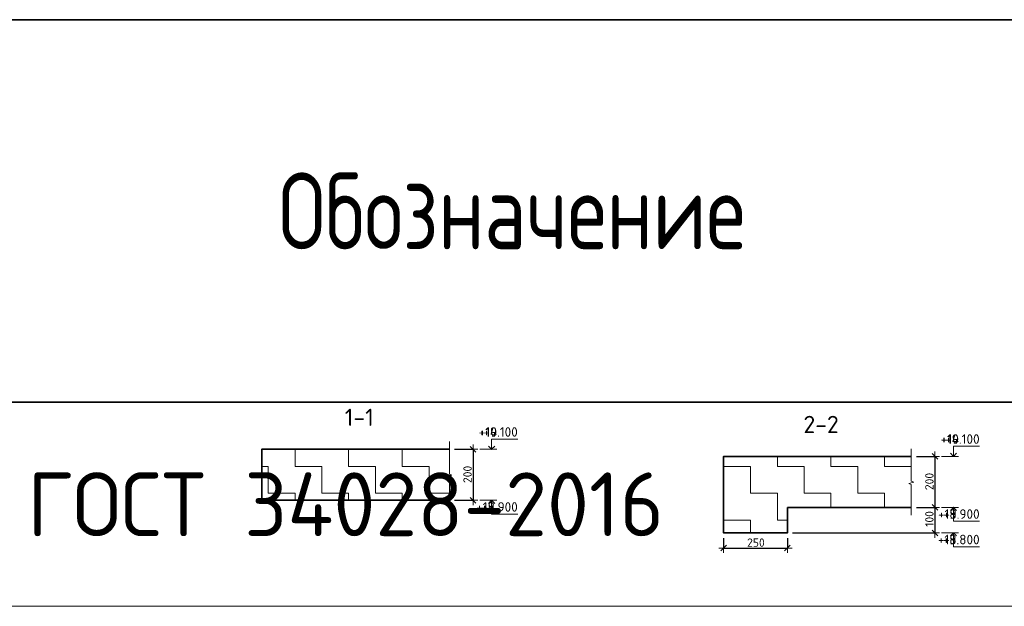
# Model space of a CAD drawing. Header units: metres. Extents: x -38 to 97, y -15 to 21.
# Tile 196 of 233: x 70.32 to 74.18, y 12.47 to 14.77. Entities that reach past the tile are written whole.
import ezdxf

# ---------------------------------------------------------------- set-up
doc = ezdxf.new("R2010")
doc.units = ezdxf.units.M
doc.header["$PDMODE"] = 65
for name, color, linetype, lineweight in [('XR$3$Размерная линия_ общее', 7, 'Continuous', 13), ('XR$4$Размерная линия_ общее', 7, 'Continuous', 13), ('XR$6$Размерная линия_ общее', 7, 'Continuous', 13)]:
    doc.layers.add(name, color=color, linetype=linetype, lineweight=lineweight)
doc.styles.add('ISOCPEUR', font='txt')
doc.dimstyles.new('DIMSTYLE_8', dxfattribs={"dimtxt": 0.033, "dimasz": 0.0375, "dimexe": 0, "dimexo": 0, "dimgap": 0.0165, "dimtad": 2, "dimdec": 0, "dimlfac": 1000, "dimrnd": 1, "dimzin": 12, "dimdsep": 46, "dimtxsty": 'ISOCPEUR', "dimblk1": 'ALL_ML_STRICH', "dimblk2": 'ALL_ML_STRICH', "dimsah": 1, "dimcen": 0, "dimclrd": 7, "dimclre": 256, "dimclrt": 7, "dimadec": 0, "dimazin": 0, "dimtfac": 1, "dimtdec": 0, "dimtix": 1, "dimtmove": 2, "dimatfit": 3, "dimfxl": 0, "dimtzin": 0, "dimlwd": 0, "dimlwe": -3, "dimarcsym": 0})
pattern_1 = [(0, (0.21, 0.21), (0.105, 0.105), [0.105, -0.105]), (90, (0.21, 0.21), (-0.105, 0.105), [0.105, -0.105])]

# ---------------------------------------------------------------- blocks, each defined once
blk = doc.blocks.new('ЭЛЕМЕНТ_УЗОРА_0')
at = {"color": 7, "linetype": 'Continuous', "lineweight": 13, "transparency": 33554687}
blk.add_line((72.0051, 12.8573), (72.0051, 12.8573), dxfattribs=at)
blk.add_lwpolyline([(72.0051, 13.1173), (72.0051, 12.9901), (72.0151, 12.9865), (71.9951, 12.9816), (72.0051, 12.9774), (72.0051, 12.8573)], dxfattribs=at)
blk = doc.blocks.new('ALL_ML_STRICH')
at = {"color": 0, "linetype": 'ByBlock', "lineweight": -2}
for p, q in [((-1, 0), (0.5, 0)), ((-0.3, -0.3), (0.3, 0.3)), ((0, -0.5), (0, 0.5))]:
    blk.add_line(p, q, dxfattribs=at)
blk = doc.blocks.new('*D46')
at = {"layer": 'DEFPOINTS', "color": 7, "linetype": 'Continuous', "lineweight": 13, "transparency": 33554687}
for p in [(72.0051, 13.0873), (72.0975, 13.0873), (72.0051, 12.8873)]:
    blk.add_point(p, dxfattribs=at)
at = {"layer": 'XR$3$Размерная линия_ общее', "color": 253, "linetype": 'Continuous', "lineweight": -2, "true_color": 0xa0a0a0, "transparency": 33554687}
for p, q in [((72.0251, 13.0873), (72.0975, 13.0873)), ((72.0251, 12.8873), (72.0975, 12.8873))]:
    blk.add_line(p, q, dxfattribs=at)
at = {"layer": 'XR$3$Размерная линия_ общее', "color": 7, "linetype": 'Continuous', "lineweight": -2, "transparency": 33554687}
blk.add_line((72.0975, 13.0873), (72.0975, 12.8873), dxfattribs=at)
at = {"layer": 'XR$3$Размерная линия_ общее', "color": 7, "linetype": 'Continuous', "lineweight": 13, "transparency": 33554687, "xscale": 0.0375, "yscale": 0.0375, "zscale": 0.0375}
for p, rotation in [((72.0975, 13.0873), 90), ((72.0975, 12.8873), 270)]:
    blk.add_blockref('ALL_ML_STRICH', p, dxfattribs=dict(at, rotation=rotation))
at = {"layer": 'XR$3$Размерная линия_ общее', "color": 7, "linetype": 'Continuous', "lineweight": 13, "transparency": 33554687, "insert": (72.076, 12.9889), "char_height": 0.033, "width": 0.099, "attachment_point": 5, "rotation": 90, "style": 'ISOCPEUR'}
blk.add_mtext('\\A1;{200}', dxfattribs=at)
blk = doc.blocks.new('СЛОЖНЫЙ_ОБЪЕКТ_1')
at = {"color": 7, "linetype": 'Continuous', "lineweight": 13, "transparency": 33554687}
blk.add_line((72.1905, 13.0873), (72.1238, 13.0873), dxfattribs=at)
blk.add_lwpolyline([(72.1705, 13.0873), (72.1705, 13.1273), (72.2728, 13.1273)], dxfattribs=at)
at = {"color": 7, "linetype": 'Continuous', "lineweight": 35, "transparency": 33554687}
blk.add_lwpolyline([(72.1584, 13.0994), (72.1705, 13.0873), (72.1826, 13.0994)], dxfattribs=at)
blk = doc.blocks.new('СЛОЖНЫЙ_ОБЪЕКТ_2')
at = {"color": 7, "linetype": 'Continuous', "lineweight": 13, "transparency": 33554687}
blk.add_line((72.1905, 12.8873), (72.1238, 12.8873), dxfattribs=at)
at = {"color": 7, "linetype": 'Continuous', "lineweight": 35, "transparency": 33554687}
blk.add_lwpolyline([(72.1584, 12.8752), (72.1705, 12.8873), (72.1826, 12.8752)], dxfattribs=at)
at = {"color": 7, "linetype": 'Continuous', "lineweight": 13, "transparency": 33554687}
blk.add_lwpolyline([(72.1705, 12.8873), (72.1705, 12.8333), (72.2728, 12.8333)], dxfattribs=at)
blk = doc.blocks.new('ЭЛЕМЕНТ_УЗОРА_3')
at = {"color": 7, "linetype": 'Continuous', "lineweight": 13, "transparency": 33554687}
blk.add_line((73.8149, 12.8295), (73.8149, 12.8295), dxfattribs=at)
blk.add_lwpolyline([(73.8149, 13.0895), (73.8149, 12.9623), (73.8249, 12.9587), (73.8049, 12.9538), (73.8149, 12.9496), (73.8149, 12.8295)], dxfattribs=at)
blk = doc.blocks.new('СЛОЖНЫЙ_ОБЪЕКТ_3')
at = {"color": 7, "linetype": 'Continuous', "lineweight": 13, "transparency": 33554687}
blk.add_line((74.0002, 13.0595), (73.9336, 13.0595), dxfattribs=at)
blk.add_lwpolyline([(73.9802, 13.0595), (73.9802, 13.0995), (74.0826, 13.0995)], dxfattribs=at)
at = {"color": 7, "linetype": 'Continuous', "lineweight": 35, "transparency": 33554687}
blk.add_lwpolyline([(73.9681, 13.0716), (73.9802, 13.0595), (73.9923, 13.0716)], dxfattribs=at)
blk = doc.blocks.new('СЛОЖНЫЙ_ОБЪЕКТ_4')
at = {"color": 7, "linetype": 'Continuous', "lineweight": 13, "transparency": 33554687}
blk.add_line((74.0002, 12.8595), (73.9336, 12.8595), dxfattribs=at)
at = {"color": 7, "linetype": 'Continuous', "lineweight": 35, "transparency": 33554687}
blk.add_lwpolyline([(73.9681, 12.8474), (73.9802, 12.8595), (73.9923, 12.8474)], dxfattribs=at)
at = {"color": 7, "linetype": 'Continuous', "lineweight": 13, "transparency": 33554687}
blk.add_lwpolyline([(73.9802, 12.8595), (73.9802, 12.8055), (74.0826, 12.8055)], dxfattribs=at)
blk = doc.blocks.new('*D52')
at = {"layer": 'DEFPOINTS', "color": 7, "linetype": 'Continuous', "lineweight": 13, "transparency": 33554687}
for p in [(73.8149, 13.0595), (73.9073, 13.0595), (73.8149, 12.8595)]:
    blk.add_point(p, dxfattribs=at)
at = {"layer": 'XR$3$Размерная линия_ общее', "color": 253, "linetype": 'Continuous', "lineweight": -2, "true_color": 0xa0a0a0, "transparency": 33554687}
for p, q in [((73.8349, 13.0595), (73.9073, 13.0595)), ((73.8349, 12.8595), (73.9073, 12.8595))]:
    blk.add_line(p, q, dxfattribs=at)
at = {"layer": 'XR$3$Размерная линия_ общее', "color": 7, "linetype": 'Continuous', "lineweight": -2, "transparency": 33554687}
blk.add_line((73.9073, 13.0595), (73.9073, 12.8595), dxfattribs=at)
at = {"layer": 'XR$3$Размерная линия_ общее', "color": 7, "linetype": 'Continuous', "lineweight": 13, "transparency": 33554687, "xscale": 0.0375, "yscale": 0.0375, "zscale": 0.0375}
for p, rotation in [((73.9073, 13.0595), 90), ((73.9073, 12.8595), 270)]:
    blk.add_blockref('ALL_ML_STRICH', p, dxfattribs=dict(at, rotation=rotation))
at = {"layer": 'XR$3$Размерная линия_ общее', "color": 7, "linetype": 'Continuous', "lineweight": 13, "transparency": 33554687, "insert": (73.8858, 12.9611), "char_height": 0.033, "width": 0.099, "attachment_point": 5, "rotation": 90, "style": 'ISOCPEUR'}
blk.add_mtext('\\A1;{200}', dxfattribs=at)
blk = doc.blocks.new('*D53')
at = {"layer": 'DEFPOINTS', "color": 7, "linetype": 'Continuous', "lineweight": 13, "transparency": 33554687}
for p in [(73.8149, 12.8595), (73.9073, 12.8595), (73.3294, 12.7595)]:
    blk.add_point(p, dxfattribs=at)
at = {"layer": 'XR$3$Размерная линия_ общее', "color": 253, "linetype": 'Continuous', "lineweight": -2, "true_color": 0xa0a0a0, "transparency": 33554687}
for p, q in [((73.8349, 12.8595), (73.9073, 12.8595)), ((73.3494, 12.7595), (73.9073, 12.7595))]:
    blk.add_line(p, q, dxfattribs=at)
at = {"layer": 'XR$3$Размерная линия_ общее', "color": 7, "linetype": 'Continuous', "lineweight": -2, "transparency": 33554687}
blk.add_line((73.9073, 12.8595), (73.9073, 12.7595), dxfattribs=at)
at = {"layer": 'XR$3$Размерная линия_ общее', "color": 7, "linetype": 'Continuous', "lineweight": 13, "transparency": 33554687, "xscale": 0.0375, "yscale": 0.0375, "zscale": 0.0375}
for p, rotation in [((73.9073, 12.8595), 90), ((73.9073, 12.7595), 270)]:
    blk.add_blockref('ALL_ML_STRICH', p, dxfattribs=dict(at, rotation=rotation))
at = {"layer": 'XR$3$Размерная линия_ общее', "color": 7, "linetype": 'Continuous', "lineweight": 13, "transparency": 33554687, "insert": (73.8858, 12.8144), "char_height": 0.033, "width": 0.099, "attachment_point": 5, "rotation": 90, "style": 'ISOCPEUR'}
blk.add_mtext('\\A1;{100}', dxfattribs=at)
blk = doc.blocks.new('СЛОЖНЫЙ_ОБЪЕКТ_5')
at = {"color": 7, "linetype": 'Continuous', "lineweight": 13, "transparency": 33554687}
blk.add_line((74.0002, 12.7595), (73.9336, 12.7595), dxfattribs=at)
at = {"color": 7, "linetype": 'Continuous', "lineweight": 35, "transparency": 33554687}
blk.add_lwpolyline([(73.9681, 12.7474), (73.9802, 12.7595), (73.9923, 12.7474)], dxfattribs=at)
at = {"color": 7, "linetype": 'Continuous', "lineweight": 13, "transparency": 33554687}
blk.add_lwpolyline([(73.9802, 12.7595), (73.9802, 12.7055), (74.0826, 12.7055)], dxfattribs=at)
blk = doc.blocks.new('*D55')
at = {"layer": 'DEFPOINTS', "color": 7, "linetype": 'Continuous', "lineweight": 13, "transparency": 33554687}
for p in [(73.0794, 12.7595), (73.3294, 12.7595), (73.0794, 12.7)]:
    blk.add_point(p, dxfattribs=at)
at = {"layer": 'XR$3$Размерная линия_ общее', "color": 253, "linetype": 'Continuous', "lineweight": -2, "true_color": 0xa0a0a0, "transparency": 33554687}
for p, q in [((73.0794, 12.7395), (73.0794, 12.7)), ((73.3294, 12.7395), (73.3294, 12.7))]:
    blk.add_line(p, q, dxfattribs=at)
at = {"layer": 'XR$3$Размерная линия_ общее', "color": 7, "linetype": 'Continuous', "lineweight": -2, "transparency": 33554687}
blk.add_line((73.0794, 12.7), (73.3294, 12.7), dxfattribs=at)
at = {"layer": 'XR$3$Размерная линия_ общее', "color": 7, "linetype": 'Continuous', "lineweight": 13, "transparency": 33554687, "xscale": 0.0375, "yscale": 0.0375, "zscale": 0.0375, "rotation": 180}
blk.add_blockref('ALL_ML_STRICH', (73.0794, 12.7), dxfattribs=at)
at = {"layer": 'XR$3$Размерная линия_ общее', "color": 7, "linetype": 'Continuous', "lineweight": 13, "transparency": 33554687, "xscale": 0.0375, "yscale": 0.0375, "zscale": 0.0375}
blk.add_blockref('ALL_ML_STRICH', (73.3294, 12.7), dxfattribs=at)
at = {"layer": 'XR$3$Размерная линия_ общее', "color": 7, "linetype": 'Continuous', "lineweight": 13, "transparency": 33554687, "insert": (73.206, 12.7215), "char_height": 0.033, "width": 0.099, "attachment_point": 5, "style": 'ISOCPEUR'}
blk.add_mtext('\\A1;{250}', dxfattribs=at)
blk = doc.blocks.new('ЭЛЕМЕНТ_УЗОРА_14')
at = {"color": 7, "linetype": 'Continuous', "lineweight": 13, "transparency": 33554687}
blk.add_line((72.0051, 12.8573), (72.0051, 12.8573), dxfattribs=at)
blk.add_lwpolyline([(72.0051, 13.1173), (72.0051, 12.9901), (72.0151, 12.9865), (71.9951, 12.9816), (72.0051, 12.9774), (72.0051, 12.8573)], dxfattribs=at)
blk = doc.blocks.new('*D282')
at = {"layer": 'DEFPOINTS', "color": 7, "linetype": 'Continuous', "lineweight": 13, "transparency": 33554687}
for p in [(72.0051, 13.0873), (72.0975, 13.0873), (72.0051, 12.8873)]:
    blk.add_point(p, dxfattribs=at)
at = {"layer": 'XR$4$Размерная линия_ общее', "color": 253, "linetype": 'Continuous', "lineweight": -2, "true_color": 0xa0a0a0, "transparency": 33554687}
for p, q in [((72.0251, 13.0873), (72.0975, 13.0873)), ((72.0251, 12.8873), (72.0975, 12.8873))]:
    blk.add_line(p, q, dxfattribs=at)
at = {"layer": 'XR$4$Размерная линия_ общее', "color": 7, "linetype": 'Continuous', "lineweight": -2, "transparency": 33554687}
blk.add_line((72.0975, 13.0873), (72.0975, 12.8873), dxfattribs=at)
at = {"layer": 'XR$4$Размерная линия_ общее', "color": 7, "linetype": 'Continuous', "lineweight": 13, "transparency": 33554687, "xscale": 0.0375, "yscale": 0.0375, "zscale": 0.0375}
for p, rotation in [((72.0975, 13.0873), 90), ((72.0975, 12.8873), 270)]:
    blk.add_blockref('ALL_ML_STRICH', p, dxfattribs=dict(at, rotation=rotation))
at = {"layer": 'XR$4$Размерная линия_ общее', "color": 7, "linetype": 'Continuous', "lineweight": 13, "transparency": 33554687, "insert": (72.076, 12.9889), "char_height": 0.033, "width": 0.099, "attachment_point": 5, "rotation": 90, "style": 'ISOCPEUR'}
blk.add_mtext('\\A1;{200}', dxfattribs=at)
blk = doc.blocks.new('СЛОЖНЫЙ_ОБЪЕКТ_56')
at = {"color": 7, "linetype": 'Continuous', "lineweight": 13, "transparency": 33554687}
blk.add_line((72.1905, 13.0873), (72.1238, 13.0873), dxfattribs=at)
blk.add_lwpolyline([(72.1705, 13.0873), (72.1705, 13.1273), (72.2728, 13.1273)], dxfattribs=at)
at = {"color": 7, "linetype": 'Continuous', "lineweight": 35, "transparency": 33554687}
blk.add_lwpolyline([(72.1584, 13.0994), (72.1705, 13.0873), (72.1826, 13.0994)], dxfattribs=at)
blk = doc.blocks.new('СЛОЖНЫЙ_ОБЪЕКТ_57')
at = {"color": 7, "linetype": 'Continuous', "lineweight": 13, "transparency": 33554687}
blk.add_line((72.1905, 12.8873), (72.1238, 12.8873), dxfattribs=at)
at = {"color": 7, "linetype": 'Continuous', "lineweight": 35, "transparency": 33554687}
blk.add_lwpolyline([(72.1584, 12.8752), (72.1705, 12.8873), (72.1826, 12.8752)], dxfattribs=at)
at = {"color": 7, "linetype": 'Continuous', "lineweight": 13, "transparency": 33554687}
blk.add_lwpolyline([(72.1705, 12.8873), (72.1705, 12.8333), (72.2728, 12.8333)], dxfattribs=at)
blk = doc.blocks.new('ЭЛЕМЕНТ_УЗОРА_17')
at = {"color": 7, "linetype": 'Continuous', "lineweight": 13, "transparency": 33554687}
blk.add_line((73.8149, 12.8295), (73.8149, 12.8295), dxfattribs=at)
blk.add_lwpolyline([(73.8149, 13.0895), (73.8149, 12.9623), (73.8249, 12.9587), (73.8049, 12.9538), (73.8149, 12.9496), (73.8149, 12.8295)], dxfattribs=at)
blk = doc.blocks.new('СЛОЖНЫЙ_ОБЪЕКТ_58')
at = {"color": 7, "linetype": 'Continuous', "lineweight": 13, "transparency": 33554687}
blk.add_line((74.0002, 13.0595), (73.9336, 13.0595), dxfattribs=at)
blk.add_lwpolyline([(73.9802, 13.0595), (73.9802, 13.0995), (74.0826, 13.0995)], dxfattribs=at)
at = {"color": 7, "linetype": 'Continuous', "lineweight": 35, "transparency": 33554687}
blk.add_lwpolyline([(73.9681, 13.0716), (73.9802, 13.0595), (73.9923, 13.0716)], dxfattribs=at)
blk = doc.blocks.new('СЛОЖНЫЙ_ОБЪЕКТ_59')
at = {"color": 7, "linetype": 'Continuous', "lineweight": 13, "transparency": 33554687}
blk.add_line((74.0002, 12.8595), (73.9336, 12.8595), dxfattribs=at)
at = {"color": 7, "linetype": 'Continuous', "lineweight": 35, "transparency": 33554687}
blk.add_lwpolyline([(73.9681, 12.8474), (73.9802, 12.8595), (73.9923, 12.8474)], dxfattribs=at)
at = {"color": 7, "linetype": 'Continuous', "lineweight": 13, "transparency": 33554687}
blk.add_lwpolyline([(73.9802, 12.8595), (73.9802, 12.8055), (74.0826, 12.8055)], dxfattribs=at)
blk = doc.blocks.new('*D288')
at = {"layer": 'DEFPOINTS', "color": 7, "linetype": 'Continuous', "lineweight": 13, "transparency": 33554687}
for p in [(73.8149, 13.0595), (73.9073, 13.0595), (73.8149, 12.8595)]:
    blk.add_point(p, dxfattribs=at)
at = {"layer": 'XR$4$Размерная линия_ общее', "color": 253, "linetype": 'Continuous', "lineweight": -2, "true_color": 0xa0a0a0, "transparency": 33554687}
for p, q in [((73.8349, 13.0595), (73.9073, 13.0595)), ((73.8349, 12.8595), (73.9073, 12.8595))]:
    blk.add_line(p, q, dxfattribs=at)
at = {"layer": 'XR$4$Размерная линия_ общее', "color": 7, "linetype": 'Continuous', "lineweight": -2, "transparency": 33554687}
blk.add_line((73.9073, 13.0595), (73.9073, 12.8595), dxfattribs=at)
at = {"layer": 'XR$4$Размерная линия_ общее', "color": 7, "linetype": 'Continuous', "lineweight": 13, "transparency": 33554687, "xscale": 0.0375, "yscale": 0.0375, "zscale": 0.0375}
for p, rotation in [((73.9073, 13.0595), 90), ((73.9073, 12.8595), 270)]:
    blk.add_blockref('ALL_ML_STRICH', p, dxfattribs=dict(at, rotation=rotation))
at = {"layer": 'XR$4$Размерная линия_ общее', "color": 7, "linetype": 'Continuous', "lineweight": 13, "transparency": 33554687, "insert": (73.8858, 12.9611), "char_height": 0.033, "width": 0.099, "attachment_point": 5, "rotation": 90, "style": 'ISOCPEUR'}
blk.add_mtext('\\A1;{200}', dxfattribs=at)
blk = doc.blocks.new('*D289')
at = {"layer": 'DEFPOINTS', "color": 7, "linetype": 'Continuous', "lineweight": 13, "transparency": 33554687}
for p in [(73.8149, 12.8595), (73.9073, 12.8595), (73.3294, 12.7595)]:
    blk.add_point(p, dxfattribs=at)
at = {"layer": 'XR$4$Размерная линия_ общее', "color": 253, "linetype": 'Continuous', "lineweight": -2, "true_color": 0xa0a0a0, "transparency": 33554687}
for p, q in [((73.8349, 12.8595), (73.9073, 12.8595)), ((73.3494, 12.7595), (73.9073, 12.7595))]:
    blk.add_line(p, q, dxfattribs=at)
at = {"layer": 'XR$4$Размерная линия_ общее', "color": 7, "linetype": 'Continuous', "lineweight": -2, "transparency": 33554687}
blk.add_line((73.9073, 12.8595), (73.9073, 12.7595), dxfattribs=at)
at = {"layer": 'XR$4$Размерная линия_ общее', "color": 7, "linetype": 'Continuous', "lineweight": 13, "transparency": 33554687, "xscale": 0.0375, "yscale": 0.0375, "zscale": 0.0375}
for p, rotation in [((73.9073, 12.8595), 90), ((73.9073, 12.7595), 270)]:
    blk.add_blockref('ALL_ML_STRICH', p, dxfattribs=dict(at, rotation=rotation))
at = {"layer": 'XR$4$Размерная линия_ общее', "color": 7, "linetype": 'Continuous', "lineweight": 13, "transparency": 33554687, "insert": (73.8858, 12.8144), "char_height": 0.033, "width": 0.099, "attachment_point": 5, "rotation": 90, "style": 'ISOCPEUR'}
blk.add_mtext('\\A1;{100}', dxfattribs=at)
blk = doc.blocks.new('СЛОЖНЫЙ_ОБЪЕКТ_60')
at = {"color": 7, "linetype": 'Continuous', "lineweight": 13, "transparency": 33554687}
blk.add_line((74.0002, 12.7595), (73.9336, 12.7595), dxfattribs=at)
at = {"color": 7, "linetype": 'Continuous', "lineweight": 35, "transparency": 33554687}
blk.add_lwpolyline([(73.9681, 12.7474), (73.9802, 12.7595), (73.9923, 12.7474)], dxfattribs=at)
at = {"color": 7, "linetype": 'Continuous', "lineweight": 13, "transparency": 33554687}
blk.add_lwpolyline([(73.9802, 12.7595), (73.9802, 12.7055), (74.0826, 12.7055)], dxfattribs=at)
blk = doc.blocks.new('*D291')
at = {"layer": 'DEFPOINTS', "color": 7, "linetype": 'Continuous', "lineweight": 13, "transparency": 33554687}
for p in [(73.0794, 12.7595), (73.3294, 12.7595), (73.0794, 12.7)]:
    blk.add_point(p, dxfattribs=at)
at = {"layer": 'XR$4$Размерная линия_ общее', "color": 253, "linetype": 'Continuous', "lineweight": -2, "true_color": 0xa0a0a0, "transparency": 33554687}
for p, q in [((73.0794, 12.7395), (73.0794, 12.7)), ((73.3294, 12.7395), (73.3294, 12.7))]:
    blk.add_line(p, q, dxfattribs=at)
at = {"layer": 'XR$4$Размерная линия_ общее', "color": 7, "linetype": 'Continuous', "lineweight": -2, "transparency": 33554687}
blk.add_line((73.0794, 12.7), (73.3294, 12.7), dxfattribs=at)
at = {"layer": 'XR$4$Размерная линия_ общее', "color": 7, "linetype": 'Continuous', "lineweight": 13, "transparency": 33554687, "xscale": 0.0375, "yscale": 0.0375, "zscale": 0.0375, "rotation": 180}
blk.add_blockref('ALL_ML_STRICH', (73.0794, 12.7), dxfattribs=at)
at = {"layer": 'XR$4$Размерная линия_ общее', "color": 7, "linetype": 'Continuous', "lineweight": 13, "transparency": 33554687, "xscale": 0.0375, "yscale": 0.0375, "zscale": 0.0375}
blk.add_blockref('ALL_ML_STRICH', (73.3294, 12.7), dxfattribs=at)
at = {"layer": 'XR$4$Размерная линия_ общее', "color": 7, "linetype": 'Continuous', "lineweight": 13, "transparency": 33554687, "insert": (73.206, 12.7215), "char_height": 0.033, "width": 0.099, "attachment_point": 5, "style": 'ISOCPEUR'}
blk.add_mtext('\\A1;{250}', dxfattribs=at)
blk = doc.blocks.new('ЭЛЕМЕНТ_УЗОРА_31')
at = {"color": 7, "linetype": 'Continuous', "lineweight": 13, "transparency": 33554687}
blk.add_line((72.0051, 12.8573), (72.0051, 12.8573), dxfattribs=at)
blk.add_lwpolyline([(72.0051, 13.1173), (72.0051, 12.9901), (72.0151, 12.9865), (71.9951, 12.9816), (72.0051, 12.9774), (72.0051, 12.8573)], dxfattribs=at)
blk = doc.blocks.new('*D719')
at = {"layer": 'DEFPOINTS', "color": 7, "linetype": 'Continuous', "lineweight": 13, "transparency": 33554687}
for p in [(72.0051, 13.0873), (72.0975, 13.0873), (72.0051, 12.8873)]:
    blk.add_point(p, dxfattribs=at)
at = {"layer": 'XR$6$Размерная линия_ общее', "color": 253, "linetype": 'Continuous', "lineweight": -2, "true_color": 0xa0a0a0, "transparency": 33554687}
for p, q in [((72.0251, 13.0873), (72.0975, 13.0873)), ((72.0251, 12.8873), (72.0975, 12.8873))]:
    blk.add_line(p, q, dxfattribs=at)
at = {"layer": 'XR$6$Размерная линия_ общее', "color": 7, "linetype": 'Continuous', "lineweight": -2, "transparency": 33554687}
blk.add_line((72.0975, 13.0873), (72.0975, 12.8873), dxfattribs=at)
at = {"layer": 'XR$6$Размерная линия_ общее', "color": 7, "linetype": 'Continuous', "lineweight": 13, "transparency": 33554687, "xscale": 0.0375, "yscale": 0.0375, "zscale": 0.0375}
for p, rotation in [((72.0975, 13.0873), 90), ((72.0975, 12.8873), 270)]:
    blk.add_blockref('ALL_ML_STRICH', p, dxfattribs=dict(at, rotation=rotation))
at = {"layer": 'XR$6$Размерная линия_ общее', "color": 7, "linetype": 'Continuous', "lineweight": 13, "transparency": 33554687, "insert": (72.076, 12.9889), "char_height": 0.033, "width": 0.099, "attachment_point": 5, "rotation": 90, "style": 'ISOCPEUR'}
blk.add_mtext('\\A1;{200}', dxfattribs=at)
blk = doc.blocks.new('СЛОЖНЫЙ_ОБЪЕКТ_81')
at = {"color": 7, "linetype": 'Continuous', "lineweight": 13, "transparency": 33554687}
blk.add_line((72.1905, 13.0873), (72.1238, 13.0873), dxfattribs=at)
blk.add_lwpolyline([(72.1705, 13.0873), (72.1705, 13.1273), (72.2728, 13.1273)], dxfattribs=at)
at = {"color": 7, "linetype": 'Continuous', "lineweight": 35, "transparency": 33554687}
blk.add_lwpolyline([(72.1584, 13.0994), (72.1705, 13.0873), (72.1826, 13.0994)], dxfattribs=at)
blk = doc.blocks.new('СЛОЖНЫЙ_ОБЪЕКТ_82')
at = {"color": 7, "linetype": 'Continuous', "lineweight": 13, "transparency": 33554687}
blk.add_line((72.1905, 12.8873), (72.1238, 12.8873), dxfattribs=at)
at = {"color": 7, "linetype": 'Continuous', "lineweight": 35, "transparency": 33554687}
blk.add_lwpolyline([(72.1584, 12.8752), (72.1705, 12.8873), (72.1826, 12.8752)], dxfattribs=at)
at = {"color": 7, "linetype": 'Continuous', "lineweight": 13, "transparency": 33554687}
blk.add_lwpolyline([(72.1705, 12.8873), (72.1705, 12.8333), (72.2728, 12.8333)], dxfattribs=at)
blk = doc.blocks.new('ЭЛЕМЕНТ_УЗОРА_32')
at = {"color": 7, "linetype": 'Continuous', "lineweight": 13, "transparency": 33554687}
blk.add_line((73.8149, 12.8295), (73.8149, 12.8295), dxfattribs=at)
blk.add_lwpolyline([(73.8149, 13.0895), (73.8149, 12.9623), (73.8249, 12.9587), (73.8049, 12.9538), (73.8149, 12.9496), (73.8149, 12.8295)], dxfattribs=at)
blk = doc.blocks.new('СЛОЖНЫЙ_ОБЪЕКТ_83')
at = {"color": 7, "linetype": 'Continuous', "lineweight": 13, "transparency": 33554687}
blk.add_line((74.0002, 13.0595), (73.9336, 13.0595), dxfattribs=at)
blk.add_lwpolyline([(73.9802, 13.0595), (73.9802, 13.0995), (74.0826, 13.0995)], dxfattribs=at)
at = {"color": 7, "linetype": 'Continuous', "lineweight": 35, "transparency": 33554687}
blk.add_lwpolyline([(73.9681, 13.0716), (73.9802, 13.0595), (73.9923, 13.0716)], dxfattribs=at)
blk = doc.blocks.new('СЛОЖНЫЙ_ОБЪЕКТ_84')
at = {"color": 7, "linetype": 'Continuous', "lineweight": 13, "transparency": 33554687}
blk.add_line((74.0002, 12.8595), (73.9336, 12.8595), dxfattribs=at)
at = {"color": 7, "linetype": 'Continuous', "lineweight": 35, "transparency": 33554687}
blk.add_lwpolyline([(73.9681, 12.8474), (73.9802, 12.8595), (73.9923, 12.8474)], dxfattribs=at)
at = {"color": 7, "linetype": 'Continuous', "lineweight": 13, "transparency": 33554687}
blk.add_lwpolyline([(73.9802, 12.8595), (73.9802, 12.8055), (74.0826, 12.8055)], dxfattribs=at)
blk = doc.blocks.new('*D725')
at = {"layer": 'DEFPOINTS', "color": 7, "linetype": 'Continuous', "lineweight": 13, "transparency": 33554687}
for p in [(73.8149, 13.0595), (73.9073, 13.0595), (73.8149, 12.8595)]:
    blk.add_point(p, dxfattribs=at)
at = {"layer": 'XR$6$Размерная линия_ общее', "color": 253, "linetype": 'Continuous', "lineweight": -2, "true_color": 0xa0a0a0, "transparency": 33554687}
for p, q in [((73.8349, 13.0595), (73.9073, 13.0595)), ((73.8349, 12.8595), (73.9073, 12.8595))]:
    blk.add_line(p, q, dxfattribs=at)
at = {"layer": 'XR$6$Размерная линия_ общее', "color": 7, "linetype": 'Continuous', "lineweight": -2, "transparency": 33554687}
blk.add_line((73.9073, 13.0595), (73.9073, 12.8595), dxfattribs=at)
at = {"layer": 'XR$6$Размерная линия_ общее', "color": 7, "linetype": 'Continuous', "lineweight": 13, "transparency": 33554687, "xscale": 0.0375, "yscale": 0.0375, "zscale": 0.0375}
for p, rotation in [((73.9073, 13.0595), 90), ((73.9073, 12.8595), 270)]:
    blk.add_blockref('ALL_ML_STRICH', p, dxfattribs=dict(at, rotation=rotation))
at = {"layer": 'XR$6$Размерная линия_ общее', "color": 7, "linetype": 'Continuous', "lineweight": 13, "transparency": 33554687, "insert": (73.8858, 12.9611), "char_height": 0.033, "width": 0.099, "attachment_point": 5, "rotation": 90, "style": 'ISOCPEUR'}
blk.add_mtext('\\A1;{200}', dxfattribs=at)
blk = doc.blocks.new('*D726')
at = {"layer": 'DEFPOINTS', "color": 7, "linetype": 'Continuous', "lineweight": 13, "transparency": 33554687}
for p in [(73.8149, 12.8595), (73.9073, 12.8595), (73.3294, 12.7595)]:
    blk.add_point(p, dxfattribs=at)
at = {"layer": 'XR$6$Размерная линия_ общее', "color": 253, "linetype": 'Continuous', "lineweight": -2, "true_color": 0xa0a0a0, "transparency": 33554687}
for p, q in [((73.8349, 12.8595), (73.9073, 12.8595)), ((73.3494, 12.7595), (73.9073, 12.7595))]:
    blk.add_line(p, q, dxfattribs=at)
at = {"layer": 'XR$6$Размерная линия_ общее', "color": 7, "linetype": 'Continuous', "lineweight": -2, "transparency": 33554687}
blk.add_line((73.9073, 12.8595), (73.9073, 12.7595), dxfattribs=at)
at = {"layer": 'XR$6$Размерная линия_ общее', "color": 7, "linetype": 'Continuous', "lineweight": 13, "transparency": 33554687, "xscale": 0.0375, "yscale": 0.0375, "zscale": 0.0375}
for p, rotation in [((73.9073, 12.8595), 90), ((73.9073, 12.7595), 270)]:
    blk.add_blockref('ALL_ML_STRICH', p, dxfattribs=dict(at, rotation=rotation))
at = {"layer": 'XR$6$Размерная линия_ общее', "color": 7, "linetype": 'Continuous', "lineweight": 13, "transparency": 33554687, "insert": (73.8858, 12.8144), "char_height": 0.033, "width": 0.099, "attachment_point": 5, "rotation": 90, "style": 'ISOCPEUR'}
blk.add_mtext('\\A1;{100}', dxfattribs=at)
blk = doc.blocks.new('СЛОЖНЫЙ_ОБЪЕКТ_85')
at = {"color": 7, "linetype": 'Continuous', "lineweight": 13, "transparency": 33554687}
blk.add_line((74.0002, 12.7595), (73.9336, 12.7595), dxfattribs=at)
at = {"color": 7, "linetype": 'Continuous', "lineweight": 35, "transparency": 33554687}
blk.add_lwpolyline([(73.9681, 12.7474), (73.9802, 12.7595), (73.9923, 12.7474)], dxfattribs=at)
at = {"color": 7, "linetype": 'Continuous', "lineweight": 13, "transparency": 33554687}
blk.add_lwpolyline([(73.9802, 12.7595), (73.9802, 12.7055), (74.0826, 12.7055)], dxfattribs=at)
blk = doc.blocks.new('*D728')
at = {"layer": 'DEFPOINTS', "color": 7, "linetype": 'Continuous', "lineweight": 13, "transparency": 33554687}
for p in [(73.0794, 12.7595), (73.3294, 12.7595), (73.0794, 12.7)]:
    blk.add_point(p, dxfattribs=at)
at = {"layer": 'XR$6$Размерная линия_ общее', "color": 253, "linetype": 'Continuous', "lineweight": -2, "true_color": 0xa0a0a0, "transparency": 33554687}
for p, q in [((73.0794, 12.7395), (73.0794, 12.7)), ((73.3294, 12.7395), (73.3294, 12.7))]:
    blk.add_line(p, q, dxfattribs=at)
at = {"layer": 'XR$6$Размерная линия_ общее', "color": 7, "linetype": 'Continuous', "lineweight": -2, "transparency": 33554687}
blk.add_line((73.0794, 12.7), (73.3294, 12.7), dxfattribs=at)
at = {"layer": 'XR$6$Размерная линия_ общее', "color": 7, "linetype": 'Continuous', "lineweight": 13, "transparency": 33554687, "xscale": 0.0375, "yscale": 0.0375, "zscale": 0.0375, "rotation": 180}
blk.add_blockref('ALL_ML_STRICH', (73.0794, 12.7), dxfattribs=at)
at = {"layer": 'XR$6$Размерная линия_ общее', "color": 7, "linetype": 'Continuous', "lineweight": 13, "transparency": 33554687, "xscale": 0.0375, "yscale": 0.0375, "zscale": 0.0375}
blk.add_blockref('ALL_ML_STRICH', (73.3294, 12.7), dxfattribs=at)
at = {"layer": 'XR$6$Размерная линия_ общее', "color": 7, "linetype": 'Continuous', "lineweight": 13, "transparency": 33554687, "insert": (73.206, 12.7215), "char_height": 0.033, "width": 0.099, "attachment_point": 5, "style": 'ISOCPEUR'}
blk.add_mtext('\\A1;{250}', dxfattribs=at)

msp = doc.modelspace()

# ---------------------------------------------------------------- hatches: boundary and pattern name
at = {"linetype": 'Continuous', "lineweight": 13, "transparency": 33554687}
h = msp.add_hatch(dxfattribs=at)
h.set_pattern_fill('____', scale=0.105, style=0, pattern_type=2)
h.set_pattern_definition(pattern_1)
h.paths.add_polyline_path([(71.2696, 13.0873), (71.2696, 12.8873), (72.0051, 12.8873), (72.0051, 13.0873)], flags=0)
h = msp.add_hatch(dxfattribs=at)
h.set_pattern_fill('____', scale=0.105, style=0, pattern_type=2)
h.set_pattern_definition(pattern_1)
h.paths.add_polyline_path([(71.2696, 13.0873), (71.2696, 12.8873), (72.0051, 12.8873), (72.0051, 13.0873)], flags=0)
h = msp.add_hatch(dxfattribs=at)
h.set_pattern_fill('____', scale=0.105, style=0, pattern_type=2)
h.set_pattern_definition(pattern_1)
h.paths.add_polyline_path([(71.2696, 13.0873), (71.2696, 12.8873), (72.0051, 12.8873), (72.0051, 13.0873)], flags=0)
h = msp.add_hatch(dxfattribs=at)
h.set_pattern_fill('____', scale=0.105, style=0, pattern_type=2)
h.set_pattern_definition(pattern_1)
h.paths.add_polyline_path([(73.8149, 13.0595), (73.0794, 13.0595), (73.0794, 12.7595), (73.3294, 12.7595), (73.3294, 12.8595), (73.8149, 12.8595)], flags=0)
h = msp.add_hatch(dxfattribs=at)
h.set_pattern_fill('____', scale=0.105, style=0, pattern_type=2)
h.set_pattern_definition(pattern_1)
h.paths.add_polyline_path([(73.8149, 13.0595), (73.0794, 13.0595), (73.0794, 12.7595), (73.3294, 12.7595), (73.3294, 12.8595), (73.8149, 12.8595)], flags=0)
h = msp.add_hatch(dxfattribs=at)
h.set_pattern_fill('____', scale=0.105, style=0, pattern_type=2)
h.set_pattern_definition(pattern_1)
h.paths.add_polyline_path([(73.8149, 13.0595), (73.0794, 13.0595), (73.0794, 12.7595), (73.3294, 12.7595), (73.3294, 12.8595), (73.8149, 12.8595)], flags=0)

# ---------------------------------------------------------------- linework, layer by layer
at = {"color": 7, "linetype": 'Continuous', "lineweight": 35, "transparency": 33554687}
for p, q in [((86.4198, 14.7717), (67.9198, 14.7717)), ((86.4198, 13.2717), (67.9198, 13.2717)), ((73.3294, 12.8595), (73.8149, 12.8595)), ((73.3294, 12.8595), (73.8149, 12.8595)), ((73.3294, 12.8595), (73.8149, 12.8595))]:
    msp.add_line(p, q, dxfattribs=at)
at = {"color": 7, "linetype": 'Continuous', "lineweight": 13, "transparency": 33554687}
msp.add_line((86.4198, 12.4717), (67.9198, 12.4717), dxfattribs=at)
at = {"color": 7, "linetype": 'Continuous', "lineweight": 35, "transparency": 33554687}
for points in [[(72.0051, 13.0873), (71.2696, 13.0873), (71.2696, 12.8873), (72.0051, 12.8873)], [(72.0051, 13.0873), (71.2696, 13.0873), (71.2696, 12.8873), (72.0051, 12.8873)], [(72.0051, 13.0873), (71.2696, 13.0873), (71.2696, 12.8873), (72.0051, 12.8873)], [(73.8149, 13.0595), (73.0794, 13.0595), (73.0794, 12.8595)], [(73.8149, 13.0595), (73.0794, 13.0595), (73.0794, 12.8595)], [(73.8149, 13.0595), (73.0794, 13.0595), (73.0794, 12.8595)], [(73.0794, 12.8595), (73.0794, 12.7595), (73.3294, 12.7595), (73.3294, 12.8595)], [(73.0794, 12.8595), (73.0794, 12.7595), (73.3294, 12.7595), (73.3294, 12.8595)], [(73.0794, 12.8595), (73.0794, 12.7595), (73.3294, 12.7595), (73.3294, 12.8595)]]:
    msp.add_lwpolyline(points, dxfattribs=at)

# ---------------------------------------------------------------- block references
for name in ['СЛОЖНЫЙ_ОБЪЕКТ_1', 'СЛОЖНЫЙ_ОБЪЕКТ_56', 'СЛОЖНЫЙ_ОБЪЕКТ_81', 'СЛОЖНЫЙ_ОБЪЕКТ_3', 'СЛОЖНЫЙ_ОБЪЕКТ_58', 'СЛОЖНЫЙ_ОБЪЕКТ_83', 'СЛОЖНЫЙ_ОБЪЕКТ_2', 'СЛОЖНЫЙ_ОБЪЕКТ_57', 'СЛОЖНЫЙ_ОБЪЕКТ_82', 'СЛОЖНЫЙ_ОБЪЕКТ_4', 'СЛОЖНЫЙ_ОБЪЕКТ_59', 'СЛОЖНЫЙ_ОБЪЕКТ_84', 'СЛОЖНЫЙ_ОБЪЕКТ_5', 'СЛОЖНЫЙ_ОБЪЕКТ_60', 'СЛОЖНЫЙ_ОБЪЕКТ_85']:
    msp.add_blockref(name, (0, 0), dxfattribs=at)
at = {"color": 7, "linetype": 'Continuous', "lineweight": 13, "transparency": 33554687}
for name in ['ЭЛЕМЕНТ_УЗОРА_0', 'ЭЛЕМЕНТ_УЗОРА_14', 'ЭЛЕМЕНТ_УЗОРА_31', 'ЭЛЕМЕНТ_УЗОРА_3', 'ЭЛЕМЕНТ_УЗОРА_17', 'ЭЛЕМЕНТ_УЗОРА_32']:
    msp.add_blockref(name, (0, 0), dxfattribs=at)

# ---------------------------------------------------------------- texts
at = {"color": 7, "linetype": 'Continuous', "lineweight": 35, "transparency": 33554687, "attachment_point": 7, "style": 'ISOCPEUR'}
for s, insert, char_height, width in [('\\W0.78;Обозначение', (71.3355, 13.8717), 0.3, 1.999529), ('\\W0.96;ГОСТ 34028-2016', (70.3506, 12.7467), 0.25, 2.743715)]:
    msp.add_mtext(s, dxfattribs=dict(at, insert=insert, char_height=char_height, width=width))
at = {"color": 7, "linetype": 'Continuous', "lineweight": 50, "transparency": 33554687, "char_height": 0.0675, "attachment_point": 5, "style": 'ISOCPEUR'}
for s, insert, width in [('\\A1;{\\fISOCPEUR|i0|b0;\\H0.067500;\\W1.000000;\\C7;1-1}\\P', (71.6518, 13.2127), 0.139696), ('\\A1;{\\fISOCPEUR|i0|b0;\\H0.067500;\\W1.000000;\\C7;1-1}\\P', (71.6518, 13.2127), 0.139696), ('\\A1;{\\fISOCPEUR|i0|b0;\\H0.067500;\\W1.000000;\\C7;1-1}\\P', (71.6518, 13.2127), 0.139696), ('\\A1;{\\fISOCPEUR|i0|b0;\\H0.067500;\\W1.000000;\\C7;2-2}\\P', (73.4615, 13.1849), 0.172565), ('\\A1;{\\fISOCPEUR|i0|b0;\\H0.067500;\\W1.000000;\\C7;2-2}\\P', (73.4615, 13.1849), 0.172565), ('\\A1;{\\fISOCPEUR|i0|b0;\\H0.067500;\\W1.000000;\\C7;2-2}\\P', (73.4615, 13.1849), 0.172565)]:
    msp.add_mtext(s, dxfattribs=dict(at, insert=insert, width=width))
at = {"color": 7, "linetype": 'Continuous', "lineweight": 13, "transparency": 33554687, "char_height": 0.0375, "attachment_point": 9, "style": 'ISOCPEUR'}
for s, insert, width in [('\\A1;{\\fISOCPEUR|i0|b0;\\H0.037500;\\W1.000000;\\C7;+10.100}\\P', (72.2728, 13.1365), 0.170106), ('\\A1;{\\fISOCPEUR|i0|b0;\\H0.037500;\\W1.000000;\\C7;+19.100}\\P', (72.2728, 13.1365), 0.170106), ('\\A1;{\\fISOCPEUR|i0|b0;\\H0.037500;\\W1.000000;\\C7;+4.100}\\P', (72.2728, 13.1365), 0.155671), ('\\A1;{\\fISOCPEUR|i0|b0;\\H0.037500;\\W1.000000;\\C7;+10.100}\\P', (74.0826, 13.1087), 0.170106), ('\\A1;{\\fISOCPEUR|i0|b0;\\H0.037500;\\W1.000000;\\C7;+19.100}\\P', (74.0826, 13.1087), 0.170106), ('\\A1;{\\fISOCPEUR|i0|b0;\\H0.037500;\\W1.000000;\\C7;+4.100}\\P', (74.0826, 13.1087), 0.155671), ('\\A1;{\\fISOCPEUR|i0|b0;\\H0.037500;\\W1.000000;\\C7;+18.900}\\P', (72.2728, 12.8425), 0.178404), ('\\A1;{\\fISOCPEUR|i0|b0;\\H0.037500;\\W1.000000;\\C7;+3.900}\\P', (72.2728, 12.8425), 0.160312), ('\\A1;{\\fISOCPEUR|i0|b0;\\H0.037500;\\W1.000000;\\C7;+9.900}\\P', (72.2728, 12.8425), 0.160312), ('\\A1;{\\fISOCPEUR|i0|b0;\\H0.037500;\\W1.000000;\\C7;+18.900}\\P', (74.0826, 12.8147), 0.178404), ('\\A1;{\\fISOCPEUR|i0|b0;\\H0.037500;\\W1.000000;\\C7;+3.900}\\P', (74.0826, 12.8147), 0.160312), ('\\A1;{\\fISOCPEUR|i0|b0;\\H0.037500;\\W1.000000;\\C7;+9.900}\\P', (74.0826, 12.8147), 0.160312), ('\\A1;{\\fISOCPEUR|i0|b0;\\H0.037500;\\W1.000000;\\C7;+18.800}\\P', (74.0826, 12.7147), 0.178404), ('\\A1;{\\fISOCPEUR|i0|b0;\\H0.037500;\\W1.000000;\\C7;+3.800}\\P', (74.0826, 12.7147), 0.160312), ('\\A1;{\\fISOCPEUR|i0|b0;\\H0.037500;\\W1.000000;\\C7;+9.800}\\P', (74.0826, 12.7147), 0.160312)]:
    msp.add_mtext(s, dxfattribs=dict(at, insert=insert, width=width))

# ---------------------------------------------------------------- dimensions: what is measured, and where the dimension line sits
at = {"layer": 'XR$3$Размерная линия_ общее', "color": 7, "linetype": 'Continuous', "lineweight": 13, "transparency": 33554687}
for base, p1, p2, picture, middle in [((72.0975, 12.8873), (72.0251, 13.0873), (72.0251, 12.8873), '*D46', (72.076, 12.9889)), ((73.9073, 12.8595), (73.8349, 13.0595), (73.8349, 12.8595), '*D52', (73.8858, 12.9611)), ((73.9073, 12.7595), (73.8349, 12.8595), (73.3494, 12.7595), '*D53', (73.8858, 12.8144))]:
    dim = msp.add_linear_dim(base=base, p1=p1, p2=p2, angle=270, dimstyle='DIMSTYLE_8', override={"dimpost": '<>', "dimclrd": 7, "dimclre": 253, "dimclrt": 7, "dimlwd": 0, "dimlwe": 65533}, dxfattribs=at)
    dim.commit()
    dim.dimension.update_dxf_attribs({"geometry": picture, "text_midpoint": middle, "dimtype": 160})
dim = msp.add_linear_dim(base=(73.3294, 12.7), p1=(73.0794, 12.7395), p2=(73.3294, 12.7395), dimstyle='DIMSTYLE_8', override={"dimpost": '<>', "dimclrd": 7, "dimclre": 253, "dimclrt": 7, "dimlwd": 0, "dimlwe": 65533}, dxfattribs=at)
dim.commit()
dim.dimension.update_dxf_attribs({"geometry": '*D55', "text_midpoint": (73.206, 12.7215), "dimtype": 160})
at = {"layer": 'XR$4$Размерная линия_ общее', "color": 7, "linetype": 'Continuous', "lineweight": 13, "transparency": 33554687}
for base, p1, p2, picture, middle in [((72.0975, 12.8873), (72.0251, 13.0873), (72.0251, 12.8873), '*D282', (72.076, 12.9889)), ((73.9073, 12.8595), (73.8349, 13.0595), (73.8349, 12.8595), '*D288', (73.8858, 12.9611)), ((73.9073, 12.7595), (73.8349, 12.8595), (73.3494, 12.7595), '*D289', (73.8858, 12.8144))]:
    dim = msp.add_linear_dim(base=base, p1=p1, p2=p2, angle=270, dimstyle='DIMSTYLE_8', override={"dimpost": '<>', "dimclrd": 7, "dimclre": 253, "dimclrt": 7, "dimlwd": 0, "dimlwe": 65533}, dxfattribs=at)
    dim.commit()
    dim.dimension.update_dxf_attribs({"geometry": picture, "text_midpoint": middle, "dimtype": 160})
dim = msp.add_linear_dim(base=(73.3294, 12.7), p1=(73.0794, 12.7395), p2=(73.3294, 12.7395), dimstyle='DIMSTYLE_8', override={"dimpost": '<>', "dimclrd": 7, "dimclre": 253, "dimclrt": 7, "dimlwd": 0, "dimlwe": 65533}, dxfattribs=at)
dim.commit()
dim.dimension.update_dxf_attribs({"geometry": '*D291', "text_midpoint": (73.206, 12.7215), "dimtype": 160})
at = {"layer": 'XR$6$Размерная линия_ общее', "color": 7, "linetype": 'Continuous', "lineweight": 13, "transparency": 33554687}
for base, p1, p2, picture, middle in [((72.0975, 12.8873), (72.0251, 13.0873), (72.0251, 12.8873), '*D719', (72.076, 12.9889)), ((73.9073, 12.8595), (73.8349, 13.0595), (73.8349, 12.8595), '*D725', (73.8858, 12.9611)), ((73.9073, 12.7595), (73.8349, 12.8595), (73.3494, 12.7595), '*D726', (73.8858, 12.8144))]:
    dim = msp.add_linear_dim(base=base, p1=p1, p2=p2, angle=270, dimstyle='DIMSTYLE_8', override={"dimpost": '<>', "dimclrd": 7, "dimclre": 253, "dimclrt": 7, "dimlwd": 0, "dimlwe": 65533}, dxfattribs=at)
    dim.commit()
    dim.dimension.update_dxf_attribs({"geometry": picture, "text_midpoint": middle, "dimtype": 160})
dim = msp.add_linear_dim(base=(73.3294, 12.7), p1=(73.0794, 12.7395), p2=(73.3294, 12.7395), dimstyle='DIMSTYLE_8', override={"dimpost": '<>', "dimclrd": 7, "dimclre": 253, "dimclrt": 7, "dimlwd": 0, "dimlwe": 65533}, dxfattribs=at)
dim.commit()
dim.dimension.update_dxf_attribs({"geometry": '*D728', "text_midpoint": (73.206, 12.7215), "dimtype": 160})

doc.saveas('drawing.dxf')
